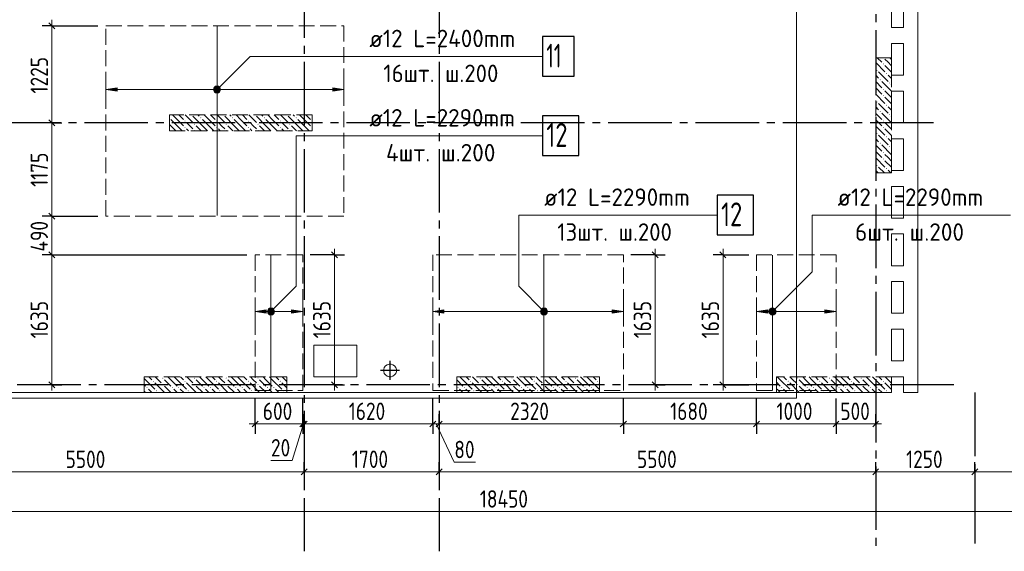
# Model space of a CAD drawing. Header units: millimetres. Extents: x 0 to 31317, y 0 to 42000.
# Tile 4 of 11: x 11038 to 23445, y 15930 to 22630. Entities that reach past the tile are written whole.
import ezdxf

# ---------------------------------------------------------------- set-up
doc = ezdxf.new("R2010")
doc.units = ezdxf.units.MM
doc.linetypes.add('______2', pattern=[270, 200, -70])
doc.linetypes.add('______5', pattern=[1100, 800, -100, 100, -100])
for name, color, linetype, lineweight in [('Standard', 7, 'Continuous', 25), ('ДОП Верх по Х', 7, 'Continuous', 25), ('ЖБ Перекрытие верхний уровень', 7, 'Continuous', 35), ('ЖБ Пилон', 7, 'Continuous', 35), ('Оси', 40, '______5', 18), ('Позиционная метка номер позиции', 7, 'Continuous', 13), ('Примечания', 7, 'Continuous', 25)]:
    doc.layers.add(name, color=color, linetype=linetype, lineweight=lineweight)
doc.styles.add('GOST 2.304-81', font='txt')
doc.styles.add('ISOCPEUR', font='txt')

msp = doc.modelspace()

# ---------------------------------------------------------------- hatches: boundary and pattern name
at = {"layer": 'ДОП Верх по Х', "linetype": 'Continuous', "lineweight": 13, "transparency": 33554687}
for points in [[(12264, 21730), (12124, 21750), (12264, 21770)], [(14144, 18933), (14004, 18953), (14144, 18973)], [(16384, 18933), (16244, 18953), (16384, 18973)], [(20464, 18933), (20324, 18953), (20464, 18973)]]:
    msp.add_hatch(color=7, dxfattribs=at).paths.add_polyline_path(points, flags=16)
for points in [[(13492, 21731), (13492, 21769), (13486, 21750)], [(13492, 21769), (13505, 21718), (13505, 21782)], [(13492, 21769), (13492, 21731), (13505, 21718)], [(13505, 21782), (13524, 21712), (13524, 21787)], [(13505, 21782), (13505, 21718), (13524, 21712)], [(13524, 21787), (13524, 21712), (13543, 21718)], [(13524, 21787), (13543, 21718), (13543, 21782)], [(13543, 21782), (13543, 21718), (13556, 21731)], [(13543, 21782), (13556, 21731), (13556, 21769)], [(13556, 21769), (13556, 21731), (13561, 21750)], [(14984, 21730), (15124, 21750), (14984, 21770)], [(17612, 18971), (17625, 18920), (17625, 18985)], [(17625, 18985), (17644, 18915), (17644, 18990)], [(17625, 18985), (17625, 18920), (17644, 18915)], [(17644, 18990), (17644, 18915), (17663, 18920)], [(17644, 18990), (17663, 18920), (17663, 18985)], [(17663, 18985), (17663, 18920), (17676, 18934)], [(17663, 18985), (17676, 18934), (17676, 18971)], [(14464, 18933), (14604, 18953), (14464, 18973)], [(17612, 18934), (17612, 18971), (17606, 18953)], [(17612, 18971), (17612, 18934), (17625, 18920)], [(17676, 18971), (17676, 18934), (17682, 18953)], [(18504, 18933), (18644, 18953), (18504, 18973)], [(21184, 18933), (21324, 18953), (21184, 18973)]]:
    msp.add_hatch(color=7, dxfattribs=at).paths.add_polyline_path(points)
at = {"layer": 'ЖБ Пилон', "linetype": 'Continuous', "lineweight": 18, "transparency": 33554687}
for points in [[(21924, 22150), (21921, 22147), (21918, 22150)], [(21834, 21993), (21841, 22000), (21847, 21993), (21841, 21987)], [(21914, 22073), (21921, 22080), (21927, 22073), (21921, 22067)], [(21874, 21873), (21881, 21880), (21887, 21873), (21881, 21867)], [(21954, 21953), (21961, 21960), (21967, 21953), (21961, 21947)], [(21994, 21833), (22001, 21840), (22007, 21833), (22001, 21827)], [(21914, 21753), (21921, 21760), (21927, 21753), (21921, 21747)], [(21834, 21593), (21841, 21600), (21847, 21593), (21841, 21587)], [(21914, 21673), (21921, 21680), (21927, 21673), (21921, 21667)], [(21874, 21473), (21881, 21480), (21887, 21473), (21881, 21467)], [(21954, 21553), (21961, 21560), (21967, 21553), (21961, 21547)], [(12924, 21397), (12927, 21393), (12924, 21390)], [(13114, 21353), (13121, 21360), (13127, 21353), (13121, 21347)], [(13204, 21430), (13201, 21427), (13198, 21430)], [(13314, 21393), (13321, 21400), (13327, 21393), (13321, 21387)], [(13514, 21353), (13521, 21360), (13527, 21353), (13521, 21347)], [(13604, 21430), (13601, 21427), (13598, 21430)], [(13714, 21393), (13721, 21400), (13727, 21393), (13721, 21387)], [(13914, 21353), (13921, 21360), (13927, 21353), (13921, 21347)], [(14004, 21430), (14001, 21427), (13998, 21430)], [(14114, 21393), (14121, 21400), (14127, 21393), (14121, 21387)], [(14314, 21353), (14321, 21360), (14327, 21353), (14321, 21347)], [(14404, 21430), (14401, 21427), (14398, 21430)], [(14514, 21393), (14521, 21400), (14527, 21393), (14521, 21387)], [(14714, 21353), (14721, 21360), (14724, 21357), (14724, 21350), (14721, 21347)], [(21914, 21353), (21921, 21360), (21927, 21353), (21921, 21347)], [(21994, 21433), (22001, 21440), (22007, 21433), (22001, 21427)], [(13114, 21273), (13121, 21280), (13127, 21273), (13121, 21267)], [(13234, 21313), (13241, 21320), (13247, 21313), (13241, 21307)], [(13234, 21233), (13241, 21240), (13247, 21233), (13244, 21230), (13238, 21230)], [(13514, 21273), (13521, 21280), (13527, 21273), (13521, 21267)], [(13634, 21313), (13641, 21320), (13647, 21313), (13641, 21307)], [(13634, 21233), (13641, 21240), (13647, 21233), (13644, 21230), (13638, 21230)], [(13914, 21273), (13921, 21280), (13927, 21273), (13921, 21267)], [(14034, 21313), (14041, 21320), (14047, 21313), (14041, 21307)], [(14034, 21233), (14041, 21240), (14047, 21233), (14044, 21230), (14038, 21230)], [(14314, 21273), (14321, 21280), (14327, 21273), (14321, 21267)], [(14434, 21313), (14441, 21320), (14447, 21313), (14441, 21307)], [(14434, 21233), (14441, 21240), (14447, 21233), (14444, 21230), (14438, 21230)], [(14714, 21273), (14721, 21280), (14724, 21277), (14724, 21270), (14721, 21267)], [(21914, 21273), (21921, 21280), (21927, 21273), (21921, 21267)], [(21834, 21193), (21841, 21200), (21847, 21193), (21841, 21187)], [(21954, 21153), (21961, 21160), (21967, 21153), (21961, 21147)], [(21874, 21073), (21881, 21080), (21887, 21073), (21881, 21067)], [(21994, 21033), (22001, 21040), (22007, 21033), (22001, 21027)], [(21914, 20953), (21921, 20960), (21927, 20953), (21921, 20947)], [(21914, 20873), (21921, 20880), (21927, 20873), (21921, 20867)], [(21834, 20793), (21841, 20800), (21847, 20793), (21841, 20787)], [(21954, 20753), (21961, 20760), (21967, 20753), (21961, 20747)], [(12834, 18113), (12841, 18120), (12847, 18113), (12841, 18107)], [(13234, 18113), (13241, 18120), (13247, 18113), (13241, 18107)], [(13634, 18113), (13641, 18120), (13647, 18113), (13641, 18107)], [(14034, 18113), (14041, 18120), (14047, 18113), (14041, 18107)], [(16834, 18113), (16841, 18120), (16847, 18113), (16841, 18107)], [(17234, 18113), (17241, 18120), (17247, 18113), (17241, 18107)], [(17634, 18113), (17641, 18120), (17647, 18113), (17641, 18107)], [(18034, 18113), (18041, 18120), (18047, 18113), (18041, 18107)], [(20834, 18113), (20841, 18120), (20847, 18113), (20841, 18107)], [(21234, 18113), (21241, 18120), (21247, 18113), (21241, 18107)], [(21634, 18113), (21641, 18120), (21647, 18113), (21641, 18107)], [(12634, 17993), (12641, 18000), (12647, 17993), (12641, 17987)], [(12714, 18073), (12721, 18080), (12727, 18073), (12721, 18067)], [(12834, 18033), (12841, 18040), (12847, 18033), (12841, 18027)], [(12954, 17993), (12961, 18000), (12967, 17993), (12961, 17987)], [(13034, 17993), (13041, 18000), (13047, 17993), (13041, 17987)], [(13114, 18073), (13121, 18080), (13127, 18073), (13121, 18067)], [(13234, 18033), (13241, 18040), (13247, 18033), (13241, 18027)], [(13354, 17993), (13361, 18000), (13367, 17993), (13361, 17987)], [(13434, 17993), (13441, 18000), (13447, 17993), (13441, 17987)], [(13514, 18073), (13521, 18080), (13527, 18073), (13521, 18067)], [(13634, 18033), (13641, 18040), (13647, 18033), (13641, 18027)], [(13754, 17993), (13761, 18000), (13767, 17993), (13761, 17987)], [(13834, 17993), (13841, 18000), (13847, 17993), (13841, 17987)], [(13914, 18073), (13921, 18080), (13927, 18073), (13921, 18067)], [(14034, 18033), (14041, 18040), (14047, 18033), (14041, 18027)], [(14154, 17993), (14161, 18000), (14167, 17993), (14161, 17987)], [(14234, 17993), (14241, 18000), (14247, 17993), (14241, 17987)], [(14314, 18073), (14321, 18080), (14327, 18073), (14321, 18067)], [(16554, 17993), (16561, 18000), (16567, 17993), (16561, 17987)], [(16634, 17993), (16641, 18000), (16647, 17993), (16641, 17987)], [(16714, 18073), (16721, 18080), (16727, 18073), (16721, 18067)], [(16834, 18033), (16841, 18040), (16847, 18033), (16841, 18027)], [(16954, 17993), (16961, 18000), (16967, 17993), (16961, 17987)], [(17034, 17993), (17041, 18000), (17047, 17993), (17041, 17987)], [(17114, 18073), (17121, 18080), (17127, 18073), (17121, 18067)], [(17234, 18033), (17241, 18040), (17247, 18033), (17241, 18027)], [(17354, 17993), (17361, 18000), (17367, 17993), (17361, 17987)], [(17434, 17993), (17441, 18000), (17447, 17993), (17441, 17987)], [(17514, 18073), (17521, 18080), (17527, 18073), (17521, 18067)], [(17634, 18033), (17641, 18040), (17647, 18033), (17641, 18027)], [(17754, 17993), (17761, 18000), (17767, 17993), (17761, 17987)], [(17834, 17993), (17841, 18000), (17847, 17993), (17841, 17987)], [(17914, 18073), (17921, 18080), (17927, 18073), (17921, 18067)], [(18034, 18033), (18041, 18040), (18047, 18033), (18041, 18027)], [(18154, 17993), (18161, 18000), (18167, 17993), (18161, 17987)], [(18234, 17993), (18241, 18000), (18247, 17993), (18241, 17987)], [(18314, 18073), (18321, 18080), (18327, 18073), (18321, 18067)], [(20634, 17993), (20641, 18000), (20647, 17993), (20641, 17987)], [(20714, 18073), (20721, 18080), (20727, 18073), (20721, 18067)], [(20834, 18033), (20841, 18040), (20847, 18033), (20841, 18027)], [(20954, 17993), (20961, 18000), (20967, 17993), (20961, 17987)], [(21034, 17993), (21041, 18000), (21047, 17993), (21041, 17987)], [(21114, 18073), (21121, 18080), (21127, 18073), (21121, 18067)], [(21234, 18033), (21241, 18040), (21247, 18033), (21241, 18027)], [(21354, 17993), (21361, 18000), (21367, 17993), (21361, 17987)], [(21434, 17993), (21441, 18000), (21447, 17993), (21441, 17987)], [(21514, 18073), (21521, 18080), (21527, 18073), (21521, 18067)], [(21634, 18033), (21641, 18040), (21647, 18033), (21641, 18027)], [(21754, 17993), (21761, 18000), (21767, 17993), (21761, 17987)], [(21834, 17993), (21841, 18000), (21847, 17993), (21841, 17987)], [(21914, 18073), (21921, 18080), (21927, 18073), (21921, 18067)], [(12754, 17953), (12761, 17960), (12767, 17953), (12761, 17947)], [(13154, 17953), (13161, 17960), (13167, 17953), (13161, 17947)], [(13554, 17953), (13561, 17960), (13567, 17953), (13561, 17947)], [(13954, 17953), (13961, 17960), (13967, 17953), (13961, 17947)], [(14354, 17953), (14361, 17960), (14367, 17953), (14361, 17947)], [(16754, 17953), (16761, 17960), (16767, 17953), (16761, 17947)], [(17154, 17953), (17161, 17960), (17167, 17953), (17161, 17947)], [(17554, 17953), (17561, 17960), (17567, 17953), (17561, 17947)], [(17954, 17953), (17961, 17960), (17967, 17953), (17961, 17947)], [(20754, 17953), (20761, 17960), (20767, 17953), (20761, 17947)], [(21154, 17953), (21161, 17960), (21167, 17953), (21161, 17947)], [(21554, 17953), (21561, 17960), (21567, 17953), (21561, 17947)], [(21954, 17953), (21961, 17960), (21967, 17953), (21961, 17947)]]:
    msp.add_hatch(color=7, dxfattribs=at).paths.add_polyline_path(points, flags=16)
at = {"layer": 'Позиционная метка номер позиции', "linetype": 'Continuous', "lineweight": 13, "transparency": 33554687}
for points in [[(13481, 21761), (13556, 21718), (13492, 21782)], [(13481, 21738), (13535, 21707), (13481, 21761)], [(13481, 21761), (13535, 21707), (13556, 21718)], [(13513, 21707), (13481, 21738), (13492, 21718)], [(13481, 21738), (13513, 21707), (13535, 21707)], [(13492, 21782), (13567, 21738), (13513, 21793)], [(13492, 21782), (13556, 21718), (13567, 21738)], [(13513, 21793), (13567, 21738), (13567, 21761)], [(13513, 21793), (13567, 21761), (13535, 21793)], [(13535, 21793), (13567, 21761), (13556, 21782)], [(14161, 18964), (14236, 18921), (14172, 18984)], [(14172, 18984), (14247, 18941), (14193, 18996)], [(14172, 18984), (14236, 18921), (14247, 18941)], [(14193, 18996), (14247, 18941), (14247, 18964)], [(14193, 18996), (14247, 18964), (14215, 18996)], [(14215, 18996), (14247, 18964), (14236, 18984)], [(17612, 18921), (17655, 18996), (17601, 18941)], [(17601, 18941), (17655, 18996), (17633, 18996)], [(17601, 18941), (17633, 18996), (17601, 18964)], [(17601, 18964), (17633, 18996), (17612, 18984)], [(17612, 18921), (17676, 18984), (17655, 18996)], [(17633, 18909), (17676, 18984), (17612, 18921)], [(17633, 18909), (17687, 18964), (17676, 18984)], [(20481, 18964), (20556, 18921), (20492, 18984)], [(20492, 18984), (20567, 18941), (20513, 18996)], [(20492, 18984), (20556, 18921), (20567, 18941)], [(20513, 18996), (20567, 18941), (20567, 18964)], [(20513, 18996), (20567, 18964), (20535, 18996)], [(20535, 18996), (20567, 18964), (20556, 18984)], [(14161, 18941), (14215, 18909), (14161, 18964)], [(14161, 18964), (14215, 18909), (14236, 18921)], [(14193, 18909), (14161, 18941), (14172, 18921)], [(14161, 18941), (14193, 18909), (14215, 18909)], [(17655, 18909), (17687, 18964), (17633, 18909)], [(17655, 18909), (17687, 18941), (17687, 18964)], [(17687, 18941), (17655, 18909), (17676, 18921)], [(20481, 18941), (20535, 18909), (20481, 18964)], [(20481, 18964), (20535, 18909), (20556, 18921)], [(20513, 18909), (20481, 18941), (20492, 18921)], [(20481, 18941), (20513, 18909), (20535, 18909)]]:
    msp.add_hatch(color=7, dxfattribs=at).paths.add_polyline_path(points)

# ---------------------------------------------------------------- linework, layer by layer
at = {"layer": 'Standard', "color": 7, "linetype": 'Continuous', "lineweight": 25, "transparency": 33554687}
for p, q in [((11406, 22592), (11481, 22517)), ((11406, 21367), (11481, 21292)), ((11406, 20192), (11481, 20117)), ((11406, 19704), (11481, 19629)), ((14967, 19704), (15042, 19629)), ((19007, 19704), (19082, 19629)), ((19862, 19704), (19937, 19629)), ((11406, 18068), (11481, 17992)), ((14967, 18068), (15042, 17992)), ((19007, 18068), (19082, 17992)), ((19862, 18068), (19937, 17992)), ((13966, 17497), (14041, 17572)), ((14566, 17497), (14641, 17572)), ((14586, 17497), (14661, 17572)), ((16206, 17497), (16282, 17572)), ((16286, 17497), (16361, 17572)), ((18606, 17497), (18682, 17572)), ((20286, 17497), (20361, 17572)), ((21286, 17497), (21361, 17572)), ((21786, 17497), (21861, 17572)), ((14586, 16892), (14661, 16968)), ((16286, 16892), (16361, 16968)), ((21786, 16892), (21861, 16968)), ((23036, 16892), (23111, 16968))]:
    msp.add_line(p, q, dxfattribs=at)
at = {"layer": 'Standard', "color": 7, "linetype": 'Continuous', "lineweight": 13, "transparency": 33554687}
for p, q in [((11444, 22555), (11444, 22630)), ((11444, 21330), (11444, 20155)), ((11444, 20155), (11444, 19667)), ((15005, 19667), (15005, 19742)), ((19045, 19667), (19045, 19742)), ((19900, 19667), (19900, 19742)), ((11444, 19667), (11444, 18030)), ((11444, 18030), (11444, 17955)), ((15005, 18030), (15005, 17955)), ((19045, 18030), (19045, 17955)), ((19900, 18030), (19900, 17955)), ((14004, 17535), (13929, 17535)), ((14614, 17535), (14470, 17075)), ((14604, 17535), (14624, 17535)), ((14624, 17535), (16244, 17535)), ((16244, 17535), (16324, 17535)), ((16284, 17535), (16514, 17053)), ((16324, 17535), (18644, 17535)), ((18644, 17535), (20324, 17535)), ((20324, 17535), (21324, 17535)), ((21324, 17535), (21824, 17535)), ((21824, 17535), (21899, 17535)), ((14470, 17075), (14204, 17075)), ((16514, 17053), (16780, 17053)), ((9124, 16930), (14624, 16930)), ((14624, 16930), (16324, 16930)), ((16324, 16930), (21824, 16930)), ((21824, 16930), (23074, 16930)), ((23074, 16930), (26374, 16930)), ((7924, 16430), (26374, 16430))]:
    msp.add_line(p, q, dxfattribs=at)
at = {"layer": 'Standard', "color": 251, "linetype": 'Continuous', "lineweight": -3, "true_color": 0x656565, "transparency": 33554687}
for p, q in [((11444, 22555), (11319, 22555)), ((11444, 22555), (11569, 22555)), ((11444, 22555), (12024, 22555)), ((11444, 21330), (11319, 21330)), ((11444, 21330), (11569, 21330)), ((11444, 21330), (11497, 21330)), ((11444, 20155), (11319, 20155)), ((11444, 20155), (11569, 20155)), ((11444, 20155), (12024, 20155)), ((11444, 19667), (11319, 19667)), ((11444, 19667), (11569, 19667)), ((11444, 19667), (13898, 19667)), ((15005, 19667), (14698, 19667)), ((15005, 19667), (14880, 19667)), ((15005, 19667), (15130, 19667)), ((19045, 19667), (18738, 19667)), ((19045, 19667), (18920, 19667)), ((19045, 19667), (19170, 19667)), ((19900, 19667), (19775, 19667)), ((19900, 19667), (20025, 19667)), ((19900, 19667), (20224, 19667)), ((11444, 18030), (11319, 18030)), ((11444, 18030), (11569, 18030)), ((11444, 18030), (11444, 18030)), ((15005, 18030), (14698, 18030)), ((15005, 18030), (14880, 18030)), ((15005, 18030), (15130, 18030)), ((19045, 18030), (18738, 18030)), ((19045, 18030), (18920, 18030)), ((19045, 18030), (19170, 18030)), ((19900, 18030), (19775, 18030)), ((19900, 18030), (20025, 18030)), ((19900, 18030), (20224, 18030)), ((14004, 17535), (14004, 17855)), ((14004, 17535), (14004, 17660)), ((14604, 17535), (14604, 17660)), ((14624, 17535), (14624, 17660)), ((16244, 17535), (16244, 17660)), ((16324, 17535), (16324, 17660)), ((18644, 17535), (18644, 17660)), ((20324, 17535), (20324, 17660)), ((21324, 17535), (21324, 17660)), ((21824, 17535), (21824, 17660)), ((14004, 17535), (14004, 17410)), ((14604, 17535), (14604, 17410)), ((14624, 17535), (14624, 17410)), ((14624, 17535), (14624, 17535)), ((16244, 17535), (16244, 17410)), ((16324, 17535), (16324, 17410)), ((16324, 17535), (16324, 17535)), ((18644, 17535), (18644, 17410)), ((20324, 17535), (20324, 17410)), ((21324, 17535), (21324, 17410)), ((21824, 17535), (21824, 17410)), ((21824, 17535), (21824, 17535)), ((14624, 16930), (14624, 17055)), ((16324, 16930), (16324, 17055)), ((21824, 16930), (21824, 17055)), ((23074, 16930), (23074, 17055)), ((14624, 16930), (14624, 16805)), ((14624, 16930), (14624, 16930)), ((16324, 16930), (16324, 16805)), ((16324, 16930), (16324, 16930)), ((21824, 16930), (21824, 16805)), ((21824, 16930), (21824, 16930)), ((23074, 16930), (23074, 16805)), ((23074, 16930), (23074, 16930))]:
    msp.add_line(p, q, dxfattribs=at)
at = {"layer": 'Standard', "color": 8, "linetype": '______5', "lineweight": -3, "transparency": 33554687}
for p, q in [((15704, 18090), (15704, 18330)), ((15824, 18210), (15585, 18210))]:
    msp.add_line(p, q, dxfattribs=at)
at = {"layer": 'Standard', "color": 254, "linetype": 'Continuous', "lineweight": 18, "true_color": 0xc4c4ff, "transparency": 33554687}
msp.add_lwpolyline([(9324, 17861), (20824, 17861), (20824, 39239), (9324, 39239), (9324, 17861)], dxfattribs=at)
at = {"layer": 'Standard', "color": 7, "linetype": 'Continuous', "lineweight": 13, "transparency": 33554687}
for points in [[(11444, 22555), (11444, 21634), (11444, 21634), (11444, 21330)], [(15005, 19667), (15005, 18566), (15005, 18566), (15005, 18030)], [(19045, 19667), (19045, 18590), (19045, 18590), (19045, 18030)], [(19900, 19667), (19900, 18597), (19900, 18597), (19900, 18030)], [(14004, 17535), (14186, 17535), (14186, 17535), (14604, 17535)]]:
    msp.add_lwpolyline(points, dxfattribs=at)
at = {"layer": 'Standard', "color": 251, "linetype": 'Continuous', "lineweight": -3, "true_color": 0x656565, "transparency": 33554687}
for points in [[(14604, 17535), (14604, 17552), (14604, 17552), (14604, 17552), (14604, 17552), (14604, 17552), (14604, 17552), (14604, 17552), (14604, 17552), (14604, 17552), (14604, 17552), (14604, 17855)], [(16244, 17535), (16244, 17552), (16244, 17552), (16244, 17552), (16244, 17552), (16244, 17552), (16244, 17552), (16244, 17552), (16244, 17552), (16244, 17855)], [(18644, 17535), (18644, 17552), (18644, 17552), (18644, 17552), (18644, 17552), (18644, 17552), (18644, 17552), (18644, 17855)], [(20324, 17535), (20324, 17552), (20324, 17552), (20324, 17552), (20324, 17552), (20324, 17855)], [(21324, 17535), (21324, 17552), (21324, 17552), (21324, 17855)]]:
    msp.add_lwpolyline(points, dxfattribs=at)
at = {"layer": 'ДОП Верх по Х', "color": 7, "linetype": 'Continuous', "lineweight": 18, "transparency": 33554687}
for p, q in [((13524, 20161), (13524, 22549)), ((14204, 19661), (14204, 17961)), ((17644, 19661), (17644, 17961)), ((20524, 19661), (20524, 17961))]:
    msp.add_line(p, q, dxfattribs=at)
at = {"layer": 'ДОП Верх по Х', "color": 7, "linetype": 'Continuous', "lineweight": 13, "transparency": 33554687}
for p, q in [((15424, 22167), (17532, 22167)), ((15424, 21167), (17510, 21167)), ((17626, 20167), (19712, 20167)), ((21324, 20167), (23410, 20167))]:
    msp.add_line(p, q, dxfattribs=at)
at = {"layer": 'ДОП Верх по Х', "color": 251, "linetype": 'Continuous', "lineweight": 13, "true_color": 0x494949, "transparency": 33554687}
for p, q in [((12124, 21750), (12124, 21850)), ((15124, 21750), (15124, 21850)), ((12124, 21750), (12264, 21770)), ((12264, 21730), (12124, 21750)), ((12124, 21750), (12124, 21650)), ((12124, 21750), (12124, 21750)), ((12264, 21770), (12264, 21730)), ((12264, 21750), (13494, 21750)), ((13524, 21787), (13524, 21787)), ((13524, 21712), (13524, 21712)), ((13554, 21750), (14984, 21750)), ((15124, 21750), (14984, 21770)), ((14984, 21770), (14984, 21730)), ((14984, 21730), (15124, 21750)), ((15124, 21750), (15124, 21650)), ((15124, 21750), (15124, 21750)), ((14004, 18953), (14004, 19053)), ((14204, 18990), (14204, 18990)), ((14604, 18953), (14604, 19053)), ((16244, 18953), (16244, 19053)), ((17644, 18990), (17644, 18990)), ((18644, 18953), (18644, 19053)), ((20324, 18953), (20324, 19053)), ((20524, 18990), (20524, 18990)), ((21324, 18953), (21324, 19053)), ((14004, 18953), (14144, 18973)), ((14144, 18933), (14004, 18953)), ((14004, 18953), (14004, 18853)), ((14004, 18953), (14004, 18953)), ((14144, 18973), (14144, 18933)), ((14144, 18953), (14174, 18953)), ((14204, 18915), (14204, 18915)), ((14234, 18953), (14464, 18953)), ((14604, 18953), (14464, 18973)), ((14464, 18973), (14464, 18933)), ((14464, 18933), (14604, 18953)), ((14604, 18953), (14604, 18853)), ((14604, 18953), (14604, 18953)), ((16244, 18953), (16384, 18973)), ((16384, 18933), (16244, 18953)), ((16244, 18953), (16244, 18853)), ((16244, 18953), (16244, 18953)), ((16384, 18973), (16384, 18933)), ((16384, 18953), (17614, 18953)), ((17644, 18915), (17644, 18915)), ((17674, 18953), (18504, 18953)), ((18644, 18953), (18504, 18973)), ((18504, 18973), (18504, 18933)), ((18504, 18933), (18644, 18953)), ((18644, 18953), (18644, 18853)), ((18644, 18953), (18644, 18953)), ((20324, 18953), (20464, 18973)), ((20464, 18933), (20324, 18953)), ((20324, 18953), (20324, 18853)), ((20324, 18953), (20324, 18953)), ((20464, 18973), (20464, 18933)), ((20464, 18953), (20494, 18953)), ((20524, 18915), (20524, 18915)), ((20554, 18953), (21184, 18953)), ((21324, 18953), (21184, 18973)), ((21184, 18973), (21184, 18933)), ((21184, 18933), (21324, 18953)), ((21324, 18953), (21324, 18853)), ((21324, 18953), (21324, 18953))]:
    msp.add_line(p, q, dxfattribs=at)
at = {"layer": 'ДОП Верх по Х', "color": 7, "linetype": 'Continuous', "lineweight": 25, "transparency": 33554687}
for points in [[(17624, 21917), (18024, 21917), (18024, 22417), (17624, 22417), (17624, 21917)], [(17624, 20917), (18084, 20917), (18084, 21417), (17624, 21417), (17624, 20917)], [(19826, 19917), (20286, 19917), (20286, 20417), (19826, 20417), (19826, 19917)]]:
    msp.add_lwpolyline(points, dxfattribs=at)
at = {"layer": 'ДОП Верх по Х', "color": 251, "linetype": 'Continuous', "lineweight": 13, "true_color": 0x494949, "transparency": 33554687}
for centre in [(13524, 21750), (17644, 18953)]:
    msp.add_circle(centre, 37.5, dxfattribs=at)
at = {"layer": 'ЖБ Перекрытие верхний уровень', "color": 7, "linetype": 'Continuous', "lineweight": 18, "transparency": 33554687}
for p, q in [((22354, 17930), (22354, 24720)), ((22024, 22530), (22024, 22930)), ((22174, 22930), (22174, 22530)), ((22174, 22530), (22024, 22530)), ((22024, 22330), (22174, 22330)), ((22024, 21930), (22024, 22330)), ((22174, 22330), (22174, 21930)), ((22174, 21930), (22024, 21930)), ((22024, 21330), (22024, 21730)), ((22024, 21730), (22174, 21730)), ((22174, 21730), (22174, 21330)), ((22174, 21330), (22024, 21330)), ((22024, 20730), (22024, 21130)), ((22024, 21130), (22174, 21130)), ((22174, 21130), (22174, 20730)), ((22174, 20730), (22024, 20730)), ((22024, 20530), (22174, 20530)), ((22024, 20130), (22024, 20530)), ((22174, 20530), (22174, 20130)), ((22174, 20130), (22024, 20130)), ((22024, 19530), (22024, 19930)), ((22024, 19930), (22174, 19930)), ((22174, 19930), (22174, 19530)), ((22174, 19530), (22024, 19530)), ((22024, 19330), (22174, 19330)), ((22024, 18930), (22024, 19330)), ((22174, 19330), (22174, 18930)), ((22174, 18930), (22024, 18930)), ((22024, 18330), (22024, 18730)), ((22024, 18730), (22174, 18730)), ((22174, 18730), (22174, 18330)), ((15284, 18530), (14744, 18530)), ((14744, 18530), (14744, 18130)), ((15284, 18130), (15284, 18530)), ((15632, 18247), (15625, 18223)), ((15647, 18267), (15632, 18247)), ((15668, 18282), (15647, 18267)), ((15692, 18290), (15668, 18282)), ((15717, 18290), (15692, 18290)), ((15741, 18282), (15717, 18290)), ((15761, 18267), (15741, 18282)), ((15776, 18247), (15761, 18267)), ((15784, 18223), (15776, 18247)), ((22174, 18330), (22024, 18330)), ((14744, 18130), (15284, 18130)), ((15625, 18223), (15625, 18197)), ((15625, 18197), (15632, 18173)), ((15632, 18173), (15647, 18153)), ((15647, 18153), (15668, 18138)), ((15668, 18138), (15692, 18130)), ((15692, 18130), (15717, 18130)), ((15717, 18130), (15741, 18138)), ((15741, 18138), (15761, 18153)), ((15761, 18153), (15776, 18173)), ((15776, 18173), (15784, 18197)), ((15784, 18197), (15784, 18223)), ((22024, 17930), (22024, 18130)), ((22024, 18130), (22174, 18130)), ((22174, 18130), (22174, 17930)), ((7394, 17930), (22024, 17930)), ((22174, 17930), (22354, 17930))]:
    msp.add_line(p, q, dxfattribs=at)
at = {"layer": 'ЖБ Пилон', "color": 253, "linetype": '______2', "lineweight": 13, "true_color": 0xa0a0a0, "transparency": 33554687}
for p, q in [((22024, 22150), (21824, 22150)), ((21824, 22150), (21824, 20700)), ((22024, 20700), (22024, 22150)), ((14724, 21430), (12924, 21430)), ((12924, 21430), (12924, 21230)), ((14724, 21230), (14724, 21430)), ((12924, 21230), (14724, 21230)), ((21824, 20700), (22024, 20700)), ((14404, 18130), (12604, 18130)), ((12604, 18130), (12604, 17930)), ((14404, 17930), (14404, 18130)), ((18344, 18130), (16544, 18130)), ((16544, 18130), (16544, 17930)), ((18344, 17930), (18344, 18130)), ((22024, 18130), (20574, 18130)), ((20574, 18130), (20574, 17930)), ((22024, 17930), (22024, 18130)), ((12604, 17930), (14404, 17930)), ((16544, 17930), (18344, 17930)), ((20574, 17930), (22024, 17930))]:
    msp.add_line(p, q, dxfattribs=at)
at = {"layer": 'ЖБ Пилон', "color": 9, "linetype": 'Continuous', "lineweight": 18, "true_color": 0xc7c7c7, "transparency": 33554687}
for p, q in [((21824, 22090), (21941, 21973)), ((21844, 22150), (21901, 22093)), ((21981, 22093), (21941, 22133)), ((22021, 22053), (21981, 22093)), ((22004, 22150), (22021, 22133)), ((21861, 21973), (21981, 21853)), ((21941, 22053), (22024, 21970)), ((21861, 21893), (21824, 21930)), ((21824, 21850), (21901, 21773)), ((21901, 21853), (22021, 21733)), ((21981, 21933), (22024, 21890)), ((21824, 21770), (21901, 21693)), ((21981, 21693), (21941, 21733)), ((22024, 21810), (22021, 21813)), ((21824, 21690), (21941, 21573)), ((21941, 21653), (22024, 21570)), ((22021, 21653), (21981, 21693)), ((21861, 21493), (21824, 21530)), ((21861, 21573), (21981, 21453)), ((21981, 21533), (22024, 21490)), ((12941, 21373), (13021, 21293)), ((13021, 21373), (12964, 21430)), ((13021, 21373), (13101, 21293)), ((13044, 21430), (13101, 21373)), ((13124, 21430), (13221, 21333)), ((13341, 21293), (13221, 21413)), ((13284, 21430), (13301, 21413)), ((13341, 21373), (13421, 21293)), ((13421, 21373), (13364, 21430)), ((13421, 21373), (13501, 21293)), ((13444, 21430), (13501, 21373)), ((13524, 21430), (13621, 21333)), ((13741, 21293), (13621, 21413)), ((13684, 21430), (13701, 21413)), ((13741, 21373), (13821, 21293)), ((13821, 21373), (13764, 21430)), ((13821, 21373), (13901, 21293)), ((13844, 21430), (13901, 21373)), ((13924, 21430), (14021, 21333)), ((14141, 21293), (14021, 21413)), ((14084, 21430), (14101, 21413)), ((14141, 21373), (14221, 21293)), ((14221, 21373), (14164, 21430)), ((14221, 21373), (14301, 21293)), ((14244, 21430), (14301, 21373)), ((14324, 21430), (14421, 21333)), ((14541, 21293), (14421, 21413)), ((14484, 21430), (14501, 21413)), ((14541, 21373), (14621, 21293)), ((14621, 21373), (14564, 21430)), ((14621, 21373), (14701, 21293)), ((14644, 21430), (14701, 21373)), ((21824, 21450), (21901, 21373)), ((21824, 21370), (21901, 21293)), ((21901, 21453), (22021, 21333)), ((22024, 21410), (22021, 21413)), ((12941, 21293), (12924, 21310)), ((12924, 21230), (12924, 21230)), ((12941, 21293), (13004, 21230)), ((13021, 21293), (13084, 21230)), ((13181, 21293), (13141, 21333)), ((13141, 21253), (13164, 21230)), ((13221, 21253), (13181, 21293)), ((13261, 21293), (13324, 21230)), ((13341, 21293), (13404, 21230)), ((13421, 21293), (13484, 21230)), ((13581, 21293), (13541, 21333)), ((13541, 21253), (13564, 21230)), ((13621, 21253), (13581, 21293)), ((13661, 21293), (13724, 21230)), ((13741, 21293), (13804, 21230)), ((13821, 21293), (13884, 21230)), ((13981, 21293), (13941, 21333)), ((13941, 21253), (13964, 21230)), ((14021, 21253), (13981, 21293)), ((14061, 21293), (14124, 21230)), ((14141, 21293), (14204, 21230)), ((14221, 21293), (14284, 21230)), ((14381, 21293), (14341, 21333)), ((14341, 21253), (14364, 21230)), ((14421, 21253), (14381, 21293)), ((14461, 21293), (14524, 21230)), ((14541, 21293), (14604, 21230)), ((14621, 21293), (14684, 21230)), ((21824, 21290), (21941, 21173)), ((21981, 21293), (21941, 21333)), ((21941, 21253), (22024, 21170)), ((22021, 21253), (21981, 21293)), ((21861, 21093), (21824, 21130)), ((21861, 21173), (21981, 21053)), ((21981, 21133), (22024, 21090)), ((21824, 21050), (21901, 20973)), ((21824, 20970), (21901, 20893)), ((21901, 21053), (22021, 20933)), ((22024, 21010), (22021, 21013)), ((21824, 20890), (21941, 20773)), ((21981, 20893), (21941, 20933)), ((21941, 20853), (22024, 20770)), ((22021, 20853), (21981, 20893)), ((21854, 20700), (21824, 20730)), ((21861, 20773), (21934, 20700)), ((21981, 20733), (22014, 20700)), ((12664, 18130), (12701, 18093)), ((12781, 18093), (12744, 18130)), ((12941, 18093), (12904, 18130)), ((12984, 18130), (13021, 18093)), ((13064, 18130), (13101, 18093)), ((13181, 18093), (13144, 18130)), ((13341, 18093), (13304, 18130)), ((13384, 18130), (13421, 18093)), ((13464, 18130), (13501, 18093)), ((13581, 18093), (13544, 18130)), ((13741, 18093), (13704, 18130)), ((13784, 18130), (13821, 18093)), ((13864, 18130), (13901, 18093)), ((13981, 18093), (13944, 18130)), ((14141, 18093), (14104, 18130)), ((14184, 18130), (14221, 18093)), ((14264, 18130), (14301, 18093)), ((14381, 18093), (14344, 18130)), ((16584, 18130), (16621, 18093)), ((16664, 18130), (16701, 18093)), ((16781, 18093), (16744, 18130)), ((16941, 18093), (16904, 18130)), ((16984, 18130), (17021, 18093)), ((17064, 18130), (17101, 18093)), ((17181, 18093), (17144, 18130)), ((17341, 18093), (17304, 18130)), ((17384, 18130), (17421, 18093)), ((17464, 18130), (17501, 18093)), ((17581, 18093), (17544, 18130)), ((17741, 18093), (17704, 18130)), ((17784, 18130), (17821, 18093)), ((17864, 18130), (17901, 18093)), ((17981, 18093), (17944, 18130)), ((18141, 18093), (18104, 18130)), ((18184, 18130), (18221, 18093)), ((18264, 18130), (18301, 18093)), ((20584, 18130), (20621, 18093)), ((20664, 18130), (20701, 18093)), ((20781, 18093), (20744, 18130)), ((20941, 18093), (20904, 18130)), ((20984, 18130), (21021, 18093)), ((21064, 18130), (21101, 18093)), ((21181, 18093), (21144, 18130)), ((21341, 18093), (21304, 18130)), ((21384, 18130), (21421, 18093)), ((21464, 18130), (21501, 18093)), ((21581, 18093), (21544, 18130)), ((21741, 18093), (21704, 18130)), ((21784, 18130), (21821, 18093)), ((21864, 18130), (21901, 18093)), ((21981, 18093), (21944, 18130)), ((12604, 18110), (12621, 18093)), ((12604, 18030), (12621, 18013)), ((12621, 18093), (12741, 17973)), ((12741, 18053), (12861, 17933)), ((12821, 18053), (12781, 18093)), ((12861, 18093), (12941, 18013)), ((12861, 18013), (12944, 17930)), ((12941, 18093), (13021, 18013)), ((13021, 18093), (13141, 17973)), ((13141, 18053), (13261, 17933)), ((13221, 18053), (13181, 18093)), ((13261, 18093), (13341, 18013)), ((13261, 18013), (13344, 17930)), ((13341, 18093), (13421, 18013)), ((13421, 18093), (13541, 17973)), ((13541, 18053), (13661, 17933)), ((13621, 18053), (13581, 18093)), ((13661, 18093), (13741, 18013)), ((13661, 18013), (13744, 17930)), ((13741, 18093), (13821, 18013)), ((13821, 18093), (13941, 17973)), ((13941, 18053), (14061, 17933)), ((14021, 18053), (13981, 18093)), ((14061, 18093), (14141, 18013)), ((14061, 18013), (14144, 17930)), ((14141, 18093), (14221, 18013)), ((14221, 18093), (14341, 17973)), ((14341, 18053), (14404, 17990)), ((14404, 18070), (14381, 18093)), ((16544, 18090), (16621, 18013)), ((16621, 18093), (16741, 17973)), ((16741, 18053), (16861, 17933)), ((16821, 18053), (16781, 18093)), ((16861, 18093), (16941, 18013)), ((16861, 18013), (16944, 17930)), ((16941, 18093), (17021, 18013)), ((17021, 18093), (17141, 17973)), ((17141, 18053), (17261, 17933)), ((17221, 18053), (17181, 18093)), ((17261, 18093), (17341, 18013)), ((17261, 18013), (17344, 17930)), ((17341, 18093), (17421, 18013)), ((17421, 18093), (17541, 17973)), ((17541, 18053), (17661, 17933)), ((17621, 18053), (17581, 18093)), ((17661, 18093), (17741, 18013)), ((17661, 18013), (17744, 17930)), ((17741, 18093), (17821, 18013)), ((17821, 18093), (17941, 17973)), ((17941, 18053), (18061, 17933)), ((18021, 18053), (17981, 18093)), ((18061, 18093), (18141, 18013)), ((18061, 18013), (18144, 17930)), ((18141, 18093), (18221, 18013)), ((18221, 18093), (18341, 17973)), ((18341, 18053), (18344, 18050)), ((20574, 18060), (20621, 18013)), ((20621, 18093), (20741, 17973)), ((20741, 18053), (20861, 17933)), ((20821, 18053), (20781, 18093)), ((20861, 18093), (20941, 18013)), ((20861, 18013), (20944, 17930)), ((20941, 18093), (21021, 18013)), ((21021, 18093), (21141, 17973)), ((21141, 18053), (21261, 17933)), ((21221, 18053), (21181, 18093)), ((21261, 18093), (21341, 18013)), ((21261, 18013), (21344, 17930)), ((21341, 18093), (21421, 18013)), ((21421, 18093), (21541, 17973)), ((21541, 18053), (21661, 17933)), ((21621, 18053), (21581, 18093)), ((21661, 18093), (21741, 18013)), ((21661, 18013), (21744, 17930)), ((21741, 18093), (21821, 18013)), ((21821, 18093), (21941, 17973)), ((21941, 18053), (22024, 17970)), ((22021, 18053), (21981, 18093)), ((12621, 17933), (12604, 17950)), ((12624, 17930), (12621, 17933)), ((12661, 17973), (12704, 17930)), ((12781, 17933), (12784, 17930)), ((13021, 17933), (12981, 17973)), ((13024, 17930), (13021, 17933)), ((13061, 17973), (13104, 17930)), ((13181, 17933), (13184, 17930)), ((13421, 17933), (13381, 17973)), ((13424, 17930), (13421, 17933)), ((13461, 17973), (13504, 17930)), ((13581, 17933), (13584, 17930)), ((13821, 17933), (13781, 17973)), ((13824, 17930), (13821, 17933)), ((13861, 17973), (13904, 17930)), ((13981, 17933), (13984, 17930)), ((14221, 17933), (14181, 17973)), ((14224, 17930), (14221, 17933)), ((14261, 17973), (14304, 17930)), ((14381, 17933), (14384, 17930)), ((16544, 17930), (16544, 17930)), ((16621, 17933), (16581, 17973)), ((16624, 17930), (16621, 17933)), ((16661, 17973), (16704, 17930)), ((16781, 17933), (16784, 17930)), ((17021, 17933), (16981, 17973)), ((17024, 17930), (17021, 17933)), ((17061, 17973), (17104, 17930)), ((17181, 17933), (17184, 17930)), ((17421, 17933), (17381, 17973)), ((17424, 17930), (17421, 17933)), ((17461, 17973), (17504, 17930)), ((17581, 17933), (17584, 17930)), ((17821, 17933), (17781, 17973)), ((17824, 17930), (17821, 17933)), ((17861, 17973), (17904, 17930)), ((17981, 17933), (17984, 17930)), ((18221, 17933), (18181, 17973)), ((18224, 17930), (18221, 17933)), ((18261, 17973), (18304, 17930)), ((20621, 17933), (20581, 17973)), ((20624, 17930), (20621, 17933)), ((20661, 17973), (20704, 17930)), ((20781, 17933), (20784, 17930)), ((21021, 17933), (20981, 17973)), ((21024, 17930), (21021, 17933)), ((21061, 17973), (21104, 17930)), ((21181, 17933), (21184, 17930)), ((21421, 17933), (21381, 17973)), ((21424, 17930), (21421, 17933)), ((21461, 17973), (21504, 17930)), ((21581, 17933), (21584, 17930)), ((21821, 17933), (21781, 17973)), ((21824, 17930), (21821, 17933)), ((21861, 17973), (21904, 17930)), ((21981, 17933), (21984, 17930))]:
    msp.add_line(p, q, dxfattribs=at)
at = {"layer": 'Оси', "color": 8, "linetype": '______5', "lineweight": -3, "transparency": 33554687}
for p, q in [((21824, 40100), (21824, 15930)), ((14624, 39700), (14624, 15930)), ((16324, 39700), (16324, 15930)), ((22554, 21330), (3600, 21330)), ((22807, 18030), (3600, 18030)), ((23074, 17930), (23074, 15930))]:
    msp.add_line(p, q, dxfattribs=at)
at = {"layer": 'Позиционная метка номер позиции', "color": 7, "linetype": 'Continuous', "lineweight": 13, "transparency": 33554687}
for p, q in [((13492, 21782), (13492, 21782)), ((13492, 21718), (13492, 21718)), ((13556, 21782), (13556, 21782)), ((13556, 21718), (13556, 21718)), ((14172, 18984), (14172, 18984)), ((14236, 18984), (14236, 18984)), ((17612, 18984), (17612, 18984)), ((17676, 18984), (17676, 18984)), ((20492, 18984), (20492, 18984)), ((20556, 18984), (20556, 18984)), ((14172, 18921), (14172, 18921)), ((14236, 18921), (14236, 18921)), ((17612, 18921), (17612, 18921)), ((17676, 18921), (17676, 18921)), ((20492, 18921), (20492, 18921)), ((20556, 18921), (20556, 18921))]:
    msp.add_line(p, q, dxfattribs=at)
for points in [[(13524, 21750), (13941, 22167), (17624, 22167)], [(14204, 18953), (14522, 19271), (14522, 21167), (17624, 21167)], [(17644, 18953), (17326, 19271), (17326, 20167), (19826, 20167)], [(20524, 18953), (21024, 19453), (21024, 20167), (23524, 20167)]]:
    msp.add_lwpolyline(points, dxfattribs=at)
for centre in [(13524, 21750), (14204, 18953), (17644, 18953), (20524, 18953)]:
    msp.add_circle(centre, 45, dxfattribs=at)
at = {"layer": 'Примечания', "color": 7, "linetype": '______2', "lineweight": 18, "transparency": 33554687}
for p, q in [((12124, 22555), (15124, 22555)), ((12124, 20155), (12124, 22555)), ((15124, 22555), (15124, 20155)), ((15124, 20155), (12124, 20155)), ((14604, 19667), (14004, 19667)), ((14004, 19667), (14004, 17955)), ((14604, 17955), (14604, 19667)), ((18644, 19667), (16244, 19667)), ((16244, 19667), (16244, 17955)), ((18644, 17955), (18644, 19667)), ((21324, 19667), (20324, 19667)), ((20324, 19667), (20324, 17955)), ((21324, 17955), (21324, 19667)), ((14004, 17955), (14604, 17955)), ((16244, 17955), (18644, 17955)), ((20324, 17955), (21324, 17955))]:
    msp.add_line(p, q, dxfattribs=at)

# ---------------------------------------------------------------- texts
at = {"layer": 'Standard', "color": 7, "linetype": 'Continuous', "lineweight": 25, "transparency": 33554687, "char_height": 220, "attachment_point": 7, "rotation": 90, "style": 'GOST 2.304-81'}
for s, insert, width in [('1225', (11394, 21700), 610.17), ('1175', (11394, 20524), 563.27), ('490', (11394, 19708), 531.97), ('1635', (11394, 18614), 594.59), ('1635', (14955, 18614), 594.59), ('1635', (18995, 18614), 594.59), ('1635', (19850, 18614), 594.59)]:
    msp.add_mtext(s, dxfattribs=dict(at, insert=insert, width=width))
at = {"layer": 'Standard', "color": 7, "linetype": 'Continuous', "lineweight": 25, "transparency": 33554687, "char_height": 220, "attachment_point": 7, "style": 'GOST 2.304-81'}
for s, insert, width in [('600', (14101, 17585), 531.97), ('1620', (15184, 17585), 625.74), ('2320', (17218, 17585), 657.05), ('1680', (19234, 17585), 625.73), ('1000', (20574, 17585), 625.73), ('500', (21378, 17585), 516.4), ('20', (14204, 17125), 391.32), ('80', (16514, 17103), 391.31), ('5500', (11616, 16980), 641.48), ('1700', (15224, 16980), 625.74), ('5500', (18816, 16980), 641.48), ('1250', (22207, 16980), 610.16), ('18450', (16836, 16480), 750.81)]:
    msp.add_mtext(s, dxfattribs=dict(at, insert=insert, width=width))
at = {"layer": 'ДОП Верх по Х', "color": 7, "linetype": 'Continuous', "lineweight": 13, "transparency": 33554687, "attachment_point": 7, "style": 'ISOCPEUR'}
for s, insert, char_height, width in [('\\W0.96;ø12 L=2400mm ', (15444, 22284), 220, 2172.6), ('\\W0.63;11', (17674, 22027), 300, 393.75), ('\\W0.95;16шт. ш.200 ', (15620, 21844), 220, 1819.91), ('\\W0.96;ø12 L=2290mm ', (15444, 21284), 220, 2150.52), ('\\W0.75;12', (17674, 21027), 300, 472.29), ('\\W0.97;4шт. ш.200 ', (15653, 20844), 220, 1734.41), ('\\W0.96;ø12 L=2290mm ', (17646, 20284), 220, 2150.52), ('\\W0.96;ø12 L=2290mm ', (21344, 20284), 220, 2150.53), ('\\W0.75;12', (19876, 20027), 300, 472.29), ('\\W0.95;13шт. ш.200 ', (17811, 19844), 220, 1819.89), ('\\W0.97;6шт. ш.200 ', (21564, 19844), 220, 1712.33)]:
    msp.add_mtext(s, dxfattribs=dict(at, insert=insert, char_height=char_height, width=width))

doc.saveas('drawing.dxf')
